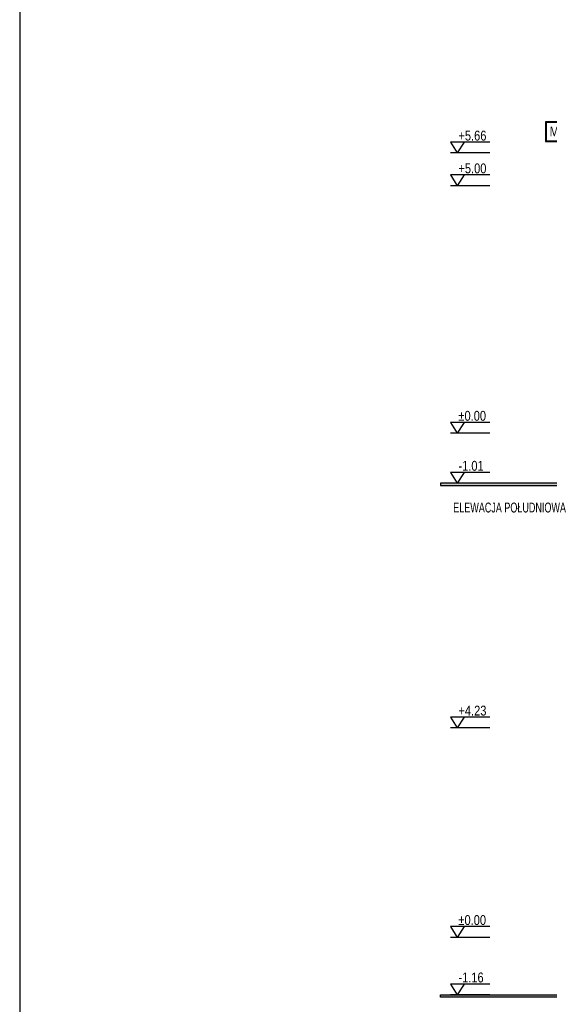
# Model space of a CAD drawing. Header units: millimetres. Extents: x 59331 to 112314, y -16110 to 34390.
# Tile 49 of 198: x 75331 to 76401, y -3588 to -1599. Entities that reach past the tile are written whole.
import ezdxf

# ---------------------------------------------------------------- set-up
doc = ezdxf.new("R2010")
doc.units = ezdxf.units.MM
doc.set_wipeout_variables(frame=1)
for name, color, linetype in [('_HSA_KOTY', 150, 'Continuous'), ('_HSA_OPIS', 43, 'Continuous'), ('_HSA_WIDOKOWE', 1, 'Continuous')]:
    doc.layers.add(name, color=color, linetype=linetype)
doc.layers.add('_HSA_POMOC_GRAFICZNE', color=7, linetype='Continuous', plot=False)
doc.styles.add('Arial', font='Arial.ttf')
doc.styles.add('ARIAL_100', font='Arial.ttf', dxfattribs={"width": 0.8, "height": 20})

# ---------------------------------------------------------------- blocks, each defined once
blk = doc.blocks.new('KOTA')
for p in [(-28, 43.4), (28, 43.4)]:
    blk.add_line(p, (0, 0))
blk.add_lwpolyline([(131.6, 43.4), (-28, 43.4)])
at = {"style": 'Arial', "width": 0.8}
blk.add_attdef('0000', (4.6, 49.9), '', height=40, dxfattribs=at)
blk = doc.blocks.new('A$C43494AD3')
blk.add_wipeout([(-70, 40), (-70, 0), (-10, 0), (-10, 40)])
for points in [[(-70, 40), (-10, 40), (-10, 0), (-70, 0)], [(-68.5, 38.5), (-11.5, 38.5), (-11.5, 1.5), (-68.5, 1.5)]]:
    blk.add_lwpolyline(points, close=True)
at = {"style": 'ARIAL_100', "width": 0.8}
blk.add_attdef('M_01', (-61.7, 9.7), '', height=20, dxfattribs=at)

msp = doc.modelspace()

# ---------------------------------------------------------------- hatches: boundary and pattern name
at = {"layer": '_HSA_WIDOKOWE', "ltscale": 10}
h = msp.add_hatch(color=256, dxfattribs=at)
h.dxf.hatch_style = 1
h.paths.add_polyline_path([(76181.33, -2539.69), (76446.28, -2539.69), (77265.73, -2554.68), (88608.19, -2554.69), (88608.19, -2549.69), (77265.83, -2549.69), (76446.33, -2534.69), (76181.33, -2534.69)])
h = msp.add_hatch(color=256, dxfattribs=at)
h.dxf.hatch_style = 1
h.paths.add_polyline_path([(88608.19, -3568.26), (88608.19, -3573.26), (76181.33, -3573.26), (76181.33, -3568.26)])

# ---------------------------------------------------------------- linework, layer by layer
at = {"layer": '_HSA_KOTY'}
for p, q in [((76281.33, -1867.61), (76201.53, -1867.61)), ((76281.33, -1933.82), (76201.53, -1933.82)), ((76281.33, -2433.69), (76201.53, -2433.69)), ((76281.33, -2534.69), (76201.53, -2534.69)), ((76281.33, -3029.18), (76201.53, -3029.18)), ((76281.33, -3452.26), (76201.53, -3452.26)), ((76281.33, -3568.26), (76201.53, -3568.26))]:
    msp.add_line(p, q, dxfattribs=at)
at = {"layer": '_HSA_POMOC_GRAFICZNE'}
msp.add_lwpolyline([(75331.33, -7609.52), (90831.33, -7609.52), (90831.33, 390.48), (75331.33, 390.48)], close=True, dxfattribs=at)
at = {"layer": '_HSA_WIDOKOWE', "ltscale": 10}
for points in [[(76181.33, -2539.69), (76446.28, -2539.69), (77265.73, -2554.68), (88608.19, -2554.69), (88608.19, -2549.69), (77265.83, -2549.69), (76446.33, -2534.69), (76181.33, -2534.69)], [(88608.19, -3573.26), (76181.33, -3573.26), (76181.33, -3568.26), (88608.19, -3568.26)]]:
    msp.add_lwpolyline(points, close=True, dxfattribs=at)

# ---------------------------------------------------------------- block references
at = {"layer": '_HSA_KOTY', "xscale": 0.5, "yscale": 0.5, "zscale": 0.5}
for p, values in [((76215.53, -1867.61), {'0000': '+5.66'}), ((76215.53, -1933.82), {'0000': '+5.00'}), ((76215.53, -2433.69), {'0000': '%%p0.00'}), ((76215.53, -2534.69), {'0000': '-1.01'}), ((76215.53, -3029.18), {'0000': '+4.23'}), ((76215.53, -3452.26), {'0000': '%%p0.00'}), ((76215.53, -3568.26), {'0000': '-1.16'})]:
    msp.add_blockref('KOTA', p, dxfattribs=at).add_auto_attribs(values)

# ---------------------------------------------------------------- texts
at = {"layer": '_HSA_OPIS', "insert": (76207.02, -2574.01), "char_height": 20, "attachment_point": 1, "style": 'ARIAL_100'}
msp.add_mtext_dynamic_manual_height_columns('ELEWACJA POŁUDNIOWA', width=282.4534, gutter_width=100, heights=[0], dxfattribs=at)

# ---------------------------------------------------------------- next in the draw order: block references
at = {"layer": '_HSA_OPIS'}
ref = msp.add_blockref('A$C43494AD3', (76463.92, -1804.87), dxfattribs=dict(at, xscale=-1, rotation=180))
ref.add_attrib('M_01', 'M 05', (76402.17, -1834.36), dxfattribs={"layer": '0', "height": 20, "style": 'ARIAL_100', "width": 0.8})

doc.saveas('drawing.dxf')
